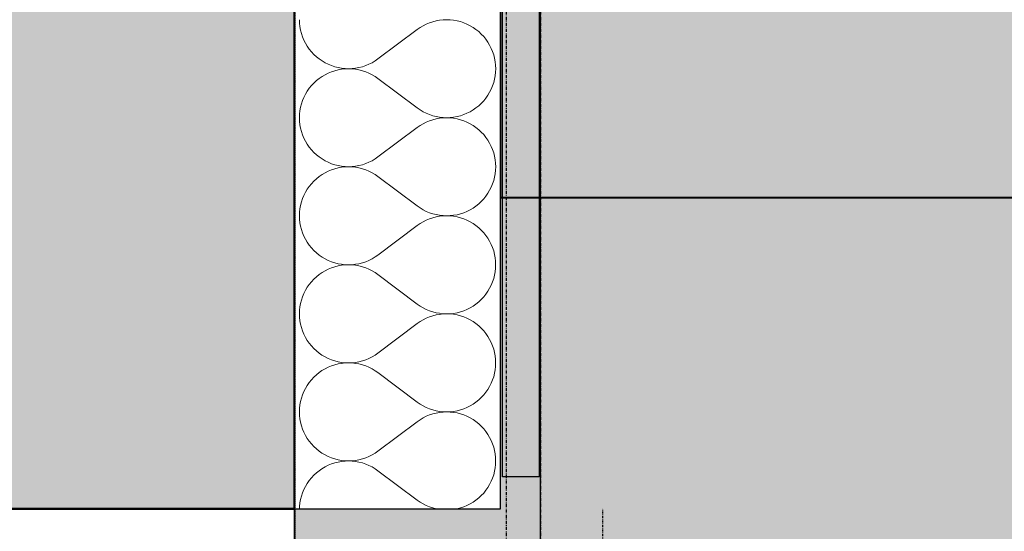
# Model space of a CAD drawing. Header units: millimetres. Extents: x -28761 to 4793, y -4271 to 20239.
# Tile 246 of 256: x -535 to 230, y 10955 to 11352. Entities that reach past the tile are written whole.
import ezdxf

# ---------------------------------------------------------------- set-up
doc = ezdxf.new("R2010")
doc.units = ezdxf.units.MM
doc.header["$MEASUREMENT"] = 0
for name, pattern in [('Wipeout_Contour', [1000, 0, -1000]), ('Čerchovaná M', [4.5, 2.5, -0.85, 0.3, -0.85]), ('Čerchovaná S', [3.5, 1.5, -0.85, 0.3, -0.85]), ('čárkovaná 3', [1.5, 1, -0.5])]:
    doc.linetypes.add(name, pattern=pattern)
for name, color, linetype in [('5._POHLED ZÁPADNÍ_1_Konstrukce - nenosné', 7, 'Continuous'), ('5._POHLED ZÁPADNÍ_1_Konstrukce - nosné', 7, 'Continuous'), ('5._POHLED ZÁPADNÍ_1_Nové_2D prvky - obecné', 7, 'Continuous'), ('5._POHLED ZÁPADNÍ_1_Nové_Konstrukce - nenosné', 7, 'Continuous'), ('5._POHLED ZÁPADNÍ_1_Nové_Konstrukce - nosné', 7, 'Continuous'), ('5._POHLED ZÁPADNÍ_1_Nové_Otvory – Dveře', 7, 'Continuous'), ('5._POHLED ZÁPADNÍ_1_Nové_Situace - terén', 7, 'Continuous'), ('5._POHLED ZÁPADNÍ_1_Nové_Výplně - Povrchové', 7, 'Continuous'), ('5._POHLED ZÁPADNÍ_1_Nové_Výplně – Řezové', 7, 'Continuous'), ('5._POHLED ZÁPADNÍ_1_Výplně – Řezové', 7, 'Continuous')]:
    doc.layers.add(name, color=color, linetype=linetype)

# ---------------------------------------------------------------- blocks, each defined once
blk = doc.blocks.new('*X17', base_point=(-30186.65, -6515.26))
at = {"layer": '5._POHLED ZÁPADNÍ_1_Nové_Výplně – Řezové', "color": 21, "linetype": 'Continuous', "lineweight": 20, "true_color": 0xffaaaa}
for p, q in [((-317.8, 11352.39), (-317.71, 11349.67)), ((-317.71, 11349.67), (-317.41, 11346.96)), ((-219.37, 11348.93), (-221.8, 11347.71)), ((-216.86, 11349.97), (-219.37, 11348.93)), ((-214.28, 11350.83), (-216.86, 11349.97)), ((-211.64, 11351.51), (-214.28, 11350.83)), ((-208.96, 11351.99), (-211.64, 11351.51)), ((-206.26, 11352.29), (-208.96, 11351.99)), ((-203.54, 11352.39), (-206.26, 11352.29)), ((-200.82, 11352.29), (-203.54, 11352.39)), ((-198.12, 11352), (-200.82, 11352.29)), ((-195.44, 11351.52), (-198.12, 11352)), ((-192.8, 11350.85), (-195.44, 11351.52)), ((-190.22, 11349.99), (-192.8, 11350.85)), ((-187.71, 11348.95), (-190.22, 11349.99)), ((-185.27, 11347.73), (-187.71, 11348.95)), ((-317.41, 11346.96), (-316.93, 11344.29)), ((-316.93, 11344.29), (-316.26, 11341.65)), ((-316.26, 11341.65), (-315.4, 11339.07)), ((-226.37, 11344.77), (-256.85, 11321.91)), ((-224.14, 11346.32), (-226.37, 11344.77)), ((-221.8, 11347.71), (-224.14, 11346.32)), ((-182.93, 11346.35), (-185.27, 11347.73)), ((-180.7, 11344.8), (-182.93, 11346.35)), ((-178.58, 11343.09), (-180.7, 11344.8)), ((-176.59, 11341.24), (-178.58, 11343.09)), ((-174.73, 11339.25), (-176.59, 11341.24)), ((-315.4, 11339.07), (-314.36, 11336.56)), ((-314.36, 11336.56), (-313.14, 11334.12)), ((-313.14, 11334.12), (-311.75, 11331.79)), ((-173.03, 11337.13), (-174.73, 11339.25)), ((-171.47, 11334.89), (-173.03, 11337.13)), ((-170.09, 11332.55), (-171.47, 11334.89)), ((-168.87, 11330.12), (-170.09, 11332.55)), ((-311.75, 11331.79), (-310.2, 11329.55)), ((-310.2, 11329.55), (-308.49, 11327.43)), ((-308.49, 11327.43), (-306.64, 11325.44)), ((-306.64, 11325.44), (-304.64, 11323.59)), ((-167.83, 11327.61), (-168.87, 11330.12)), ((-166.97, 11325.03), (-167.83, 11327.61)), ((-166.29, 11322.39), (-166.97, 11325.03)), ((-304.64, 11323.59), (-302.53, 11321.88)), ((-302.53, 11321.88), (-300.29, 11320.33)), ((-300.29, 11320.33), (-297.95, 11318.94)), ((-297.95, 11318.94), (-295.52, 11317.73)), ((-295.52, 11317.73), (-293, 11316.69)), ((-266.37, 11316.7), (-263.85, 11317.75)), ((-263.85, 11317.75), (-261.42, 11318.97)), ((-261.42, 11318.97), (-259.08, 11320.36)), ((-259.08, 11320.36), (-256.85, 11321.91)), ((-165.81, 11319.71), (-166.29, 11322.39)), ((-165.52, 11317.01), (-165.81, 11319.71)), ((-297.95, 11309.64), (-300.29, 11308.25)), ((-295.52, 11310.86), (-297.95, 11309.64)), ((-293, 11311.9), (-295.52, 11310.86)), ((-293, 11316.69), (-290.42, 11315.83)), ((-290.42, 11312.76), (-293, 11311.9)), ((-290.42, 11315.83), (-287.79, 11315.16)), ((-287.79, 11313.43), (-290.42, 11312.76)), ((-287.79, 11315.16), (-285.11, 11314.68)), ((-285.11, 11313.91), (-287.79, 11313.43)), ((-285.11, 11314.68), (-282.4, 11314.39)), ((-282.4, 11314.2), (-285.11, 11313.91)), ((-282.4, 11314.39), (-279.68, 11314.29)), ((-279.68, 11314.29), (-282.4, 11314.2)), ((-279.68, 11314.29), (-276.96, 11314.39)), ((-276.96, 11314.19), (-279.68, 11314.29)), ((-276.96, 11314.39), (-274.26, 11314.68)), ((-274.26, 11313.9), (-276.96, 11314.19)), ((-274.26, 11314.68), (-271.58, 11315.17)), ((-271.58, 11313.42), (-274.26, 11313.9)), ((-271.58, 11315.17), (-268.95, 11315.84)), ((-268.95, 11312.74), (-271.58, 11313.42)), ((-268.95, 11315.84), (-266.37, 11316.7)), ((-266.37, 11311.88), (-268.95, 11312.74)), ((-263.85, 11310.84), (-266.37, 11311.88)), ((-261.42, 11309.62), (-263.85, 11310.84)), ((-259.08, 11308.23), (-261.42, 11309.62)), ((-165.81, 11308.87), (-165.52, 11311.57)), ((-165.42, 11314.29), (-165.52, 11317.01)), ((-165.52, 11311.57), (-165.42, 11314.29)), ((-306.64, 11303.14), (-308.49, 11301.15)), ((-304.65, 11305), (-306.64, 11303.14)), ((-302.53, 11306.7), (-304.65, 11305)), ((-300.29, 11308.25), (-302.53, 11306.7)), ((-256.85, 11306.67), (-259.08, 11308.23)), ((-226.38, 11283.81), (-256.85, 11306.67)), ((-167.83, 11300.97), (-166.97, 11303.55)), ((-166.97, 11303.55), (-166.29, 11306.19)), ((-166.29, 11306.19), (-165.81, 11308.87)), ((-313.14, 11294.46), (-314.36, 11292.03)), ((-311.75, 11296.8), (-313.14, 11294.46)), ((-310.2, 11299.04), (-311.75, 11296.8)), ((-308.49, 11301.15), (-310.2, 11299.04)), ((-171.47, 11293.69), (-170.09, 11296.03)), ((-170.09, 11296.03), (-168.87, 11298.46)), ((-168.87, 11298.46), (-167.83, 11300.97)), ((-316.26, 11286.93), (-316.93, 11284.3)), ((-315.4, 11289.52), (-316.26, 11286.93)), ((-314.36, 11292.03), (-315.4, 11289.52)), ((-178.58, 11285.49), (-176.59, 11287.34)), ((-176.59, 11287.34), (-174.73, 11289.33)), ((-174.73, 11289.33), (-173.03, 11291.45)), ((-173.03, 11291.45), (-171.47, 11293.69)), ((-317.42, 11281.62), (-317.71, 11278.92)), ((-316.93, 11284.3), (-317.42, 11281.62)), ((-226.38, 11283.81), (-224.14, 11282.26)), ((-224.14, 11282.26), (-221.8, 11280.87)), ((-221.8, 11280.87), (-219.37, 11279.65)), ((-219.37, 11279.65), (-216.86, 11278.61)), ((-190.22, 11278.59), (-187.71, 11279.63)), ((-187.71, 11279.63), (-185.28, 11280.85)), ((-185.28, 11280.85), (-182.94, 11282.23)), ((-182.94, 11282.23), (-180.7, 11283.78)), ((-180.7, 11283.78), (-178.58, 11285.49)), ((-317.71, 11278.92), (-317.8, 11276.2)), ((-317.8, 11276.2), (-317.71, 11273.48)), ((-317.71, 11273.48), (-317.42, 11270.77)), ((-221.8, 11271.52), (-224.14, 11270.13)), ((-219.37, 11272.74), (-221.8, 11271.52)), ((-216.86, 11273.78), (-219.37, 11272.74)), ((-216.86, 11278.61), (-214.28, 11277.75)), ((-214.28, 11274.64), (-216.86, 11273.78)), ((-214.28, 11277.75), (-211.64, 11277.07)), ((-211.64, 11275.32), (-214.28, 11274.64)), ((-211.64, 11277.07), (-208.97, 11276.59)), ((-208.97, 11275.8), (-211.64, 11275.32)), ((-208.97, 11276.59), (-206.26, 11276.29)), ((-206.26, 11276.1), (-208.97, 11275.8)), ((-206.26, 11276.29), (-203.54, 11276.2)), ((-203.54, 11276.2), (-206.26, 11276.1)), ((-203.54, 11276.2), (-200.82, 11276.29)), ((-200.82, 11276.1), (-203.54, 11276.2)), ((-200.82, 11276.29), (-198.12, 11276.58)), ((-198.12, 11275.81), (-200.82, 11276.1)), ((-198.12, 11276.58), (-195.44, 11277.06)), ((-195.44, 11275.33), (-198.12, 11275.81)), ((-195.44, 11277.06), (-192.8, 11277.73)), ((-192.8, 11274.66), (-195.44, 11275.33)), ((-192.8, 11277.73), (-190.22, 11278.59)), ((-190.22, 11273.8), (-192.8, 11274.66)), ((-187.71, 11272.76), (-190.22, 11273.8)), ((-185.28, 11271.54), (-187.71, 11272.76)), ((-182.94, 11270.16), (-185.28, 11271.54)), ((-317.42, 11270.77), (-316.93, 11268.1)), ((-316.93, 11268.1), (-316.26, 11265.46)), ((-316.26, 11265.46), (-315.4, 11262.88)), ((-226.38, 11268.58), (-256.85, 11245.72)), ((-224.14, 11270.13), (-226.38, 11268.58)), ((-180.7, 11268.61), (-182.94, 11270.16)), ((-178.58, 11266.9), (-180.7, 11268.61)), ((-176.59, 11265.05), (-178.58, 11266.9)), ((-174.74, 11263.05), (-176.59, 11265.05)), ((-315.4, 11262.88), (-314.36, 11260.37)), ((-314.36, 11260.37), (-313.14, 11257.93)), ((-313.14, 11257.93), (-311.75, 11255.59)), ((-173.03, 11260.94), (-174.74, 11263.05)), ((-171.48, 11258.7), (-173.03, 11260.94)), ((-170.09, 11256.36), (-171.48, 11258.7)), ((-168.87, 11253.93), (-170.09, 11256.36)), ((-311.75, 11255.59), (-310.2, 11253.36)), ((-310.2, 11253.36), (-308.49, 11251.24)), ((-308.49, 11251.24), (-306.64, 11249.25)), ((-306.64, 11249.25), (-304.65, 11247.4)), ((-167.83, 11251.42), (-168.87, 11253.93)), ((-166.97, 11248.84), (-167.83, 11251.42)), ((-166.3, 11246.2), (-166.97, 11248.84)), ((-304.65, 11247.4), (-302.53, 11245.69)), ((-302.53, 11245.69), (-300.29, 11244.14)), ((-300.29, 11244.14), (-297.95, 11242.75)), ((-297.95, 11242.75), (-295.52, 11241.54)), ((-295.52, 11241.54), (-293, 11240.5)), ((-266.37, 11240.51), (-263.86, 11241.56)), ((-263.86, 11241.56), (-261.42, 11242.78)), ((-261.42, 11242.78), (-259.09, 11244.17)), ((-259.09, 11244.17), (-256.85, 11245.72)), ((-165.81, 11243.52), (-166.3, 11246.2)), ((-165.52, 11240.82), (-165.81, 11243.52)), ((-165.42, 11238.1), (-165.52, 11240.82)), ((-297.95, 11233.45), (-300.29, 11232.06)), ((-295.52, 11234.67), (-297.95, 11233.45)), ((-293.01, 11235.71), (-295.52, 11234.67)), ((-290.42, 11236.56), (-293.01, 11235.71)), ((-293, 11240.5), (-290.42, 11239.64)), ((-290.42, 11239.64), (-287.79, 11238.97)), ((-287.79, 11237.24), (-290.42, 11236.56)), ((-287.79, 11238.97), (-285.11, 11238.49)), ((-285.11, 11237.72), (-287.79, 11237.24)), ((-285.11, 11238.49), (-282.4, 11238.2)), ((-282.4, 11238.01), (-285.11, 11237.72)), ((-282.4, 11238.2), (-279.69, 11238.1)), ((-279.69, 11238.1), (-282.4, 11238.01)), ((-279.69, 11238.1), (-276.97, 11238.2)), ((-276.97, 11238), (-279.69, 11238.1)), ((-276.97, 11238.2), (-274.26, 11238.49)), ((-274.26, 11237.71), (-276.97, 11238)), ((-274.26, 11238.49), (-271.58, 11238.98)), ((-271.58, 11237.23), (-274.26, 11237.71)), ((-271.58, 11238.98), (-268.95, 11239.65)), ((-268.95, 11236.55), (-271.58, 11237.23)), ((-268.95, 11239.65), (-266.37, 11240.51)), ((-266.37, 11235.69), (-268.95, 11236.55)), ((-263.86, 11234.65), (-266.37, 11235.69)), ((-261.42, 11233.43), (-263.86, 11234.65)), ((-259.09, 11232.04), (-261.42, 11233.43)), ((-165.81, 11232.68), (-165.52, 11235.38)), ((-165.52, 11235.38), (-165.42, 11238.1)), ((-306.64, 11226.95), (-308.49, 11224.96)), ((-304.65, 11228.81), (-306.64, 11226.95)), ((-302.53, 11230.51), (-304.65, 11228.81)), ((-300.29, 11232.06), (-302.53, 11230.51)), ((-256.85, 11230.48), (-259.09, 11232.04)), ((-226.38, 11207.62), (-256.85, 11230.48)), ((-167.83, 11224.78), (-166.97, 11227.36)), ((-166.97, 11227.36), (-166.3, 11230)), ((-166.3, 11230), (-165.81, 11232.68)), ((-313.14, 11218.27), (-314.36, 11215.84)), ((-311.75, 11220.61), (-313.14, 11218.27)), ((-310.2, 11222.85), (-311.75, 11220.61)), ((-308.49, 11224.96), (-310.2, 11222.85)), ((-171.48, 11217.5), (-170.09, 11219.84)), ((-170.09, 11219.84), (-168.87, 11222.27)), ((-168.87, 11222.27), (-167.83, 11224.78)), ((-316.26, 11210.74), (-316.93, 11208.11)), ((-315.4, 11213.33), (-316.26, 11210.74)), ((-314.36, 11215.84), (-315.4, 11213.33)), ((-178.58, 11209.3), (-176.59, 11211.15)), ((-176.59, 11211.15), (-174.74, 11213.14)), ((-174.74, 11213.14), (-173.03, 11215.26)), ((-173.03, 11215.26), (-171.48, 11217.5)), ((-317.71, 11202.73), (-317.81, 11200.01)), ((-317.42, 11205.43), (-317.71, 11202.73)), ((-316.93, 11208.11), (-317.42, 11205.43)), ((-226.38, 11207.62), (-224.14, 11206.07)), ((-224.14, 11206.07), (-221.81, 11204.68)), ((-221.81, 11204.68), (-219.37, 11203.46)), ((-219.37, 11203.46), (-216.86, 11202.42)), ((-190.22, 11202.4), (-187.71, 11203.44)), ((-187.71, 11203.44), (-185.28, 11204.66)), ((-185.28, 11204.66), (-182.94, 11206.04)), ((-182.94, 11206.04), (-180.7, 11207.59)), ((-180.7, 11207.59), (-178.58, 11209.3)), ((-317.81, 11200.01), (-317.71, 11197.29)), ((-317.71, 11197.29), (-317.42, 11194.58)), ((-221.81, 11195.33), (-224.14, 11193.94)), ((-219.37, 11196.55), (-221.81, 11195.33)), ((-216.86, 11197.59), (-219.37, 11196.55)), ((-216.86, 11202.42), (-214.28, 11201.56)), ((-214.28, 11198.45), (-216.86, 11197.59)), ((-214.28, 11201.56), (-211.65, 11200.88)), ((-211.65, 11199.13), (-214.28, 11198.45)), ((-208.97, 11199.61), (-211.65, 11199.13)), ((-211.65, 11200.88), (-208.97, 11200.4)), ((-208.97, 11200.4), (-206.26, 11200.1)), ((-206.26, 11199.91), (-208.97, 11199.61)), ((-206.26, 11200.1), (-203.54, 11200)), ((-203.54, 11200), (-206.26, 11199.91)), ((-203.54, 11200), (-200.83, 11200.1)), ((-200.83, 11199.91), (-203.54, 11200)), ((-200.83, 11200.1), (-198.12, 11200.39)), ((-198.12, 11199.62), (-200.83, 11199.91)), ((-198.12, 11200.39), (-195.44, 11200.87)), ((-195.44, 11199.14), (-198.12, 11199.62)), ((-195.44, 11200.87), (-192.81, 11201.54)), ((-192.81, 11198.47), (-195.44, 11199.14)), ((-192.81, 11201.54), (-190.22, 11202.4)), ((-190.22, 11197.61), (-192.81, 11198.47)), ((-187.71, 11196.57), (-190.22, 11197.61)), ((-185.28, 11195.35), (-187.71, 11196.57)), ((-182.94, 11193.97), (-185.28, 11195.35)), ((-317.42, 11194.58), (-316.93, 11191.91)), ((-316.93, 11191.91), (-316.26, 11189.27)), ((-316.26, 11189.27), (-315.4, 11186.69)), ((-226.38, 11192.39), (-256.85, 11169.53)), ((-224.14, 11193.94), (-226.38, 11192.39)), ((-180.7, 11192.41), (-182.94, 11193.97)), ((-178.58, 11190.71), (-180.7, 11192.41)), ((-176.59, 11188.86), (-178.58, 11190.71)), ((-174.74, 11186.86), (-176.59, 11188.86)), ((-315.4, 11186.69), (-314.36, 11184.18)), ((-314.36, 11184.18), (-313.14, 11181.74)), ((-313.14, 11181.74), (-311.75, 11179.4)), ((-173.03, 11184.75), (-174.74, 11186.86)), ((-171.48, 11182.51), (-173.03, 11184.75)), ((-170.09, 11180.17), (-171.48, 11182.51)), ((-168.87, 11177.74), (-170.09, 11180.17)), ((-311.75, 11179.4), (-310.2, 11177.17)), ((-310.2, 11177.17), (-308.49, 11175.05)), ((-308.49, 11175.05), (-306.64, 11173.06)), ((-306.64, 11173.06), (-304.65, 11171.21)), ((-167.83, 11175.23), (-168.87, 11177.74)), ((-166.97, 11172.65), (-167.83, 11175.23)), ((-166.3, 11170.01), (-166.97, 11172.65)), ((-304.65, 11171.21), (-302.53, 11169.5)), ((-302.53, 11169.5), (-300.29, 11167.95)), ((-300.29, 11167.95), (-297.95, 11166.56)), ((-297.95, 11166.56), (-295.52, 11165.35)), ((-295.52, 11165.35), (-293.01, 11164.31)), ((-293.01, 11164.31), (-290.43, 11163.45)), ((-268.95, 11163.46), (-266.37, 11164.32)), ((-266.37, 11164.32), (-263.86, 11165.37)), ((-263.86, 11165.37), (-261.43, 11166.59)), ((-261.43, 11166.59), (-259.09, 11167.98)), ((-259.09, 11167.98), (-256.85, 11169.53)), ((-165.81, 11167.33), (-166.3, 11170.01)), ((-165.52, 11164.63), (-165.81, 11167.33)), ((-165.43, 11161.91), (-165.52, 11164.63)), ((-297.95, 11157.26), (-300.29, 11155.87)), ((-295.52, 11158.48), (-297.95, 11157.26)), ((-293.01, 11159.52), (-295.52, 11158.48)), ((-290.43, 11160.37), (-293.01, 11159.52)), ((-290.43, 11163.45), (-287.79, 11162.78)), ((-287.79, 11161.05), (-290.43, 11160.37)), ((-287.79, 11162.78), (-285.11, 11162.3)), ((-285.11, 11161.53), (-287.79, 11161.05)), ((-285.11, 11162.3), (-282.41, 11162.01)), ((-282.41, 11161.82), (-285.11, 11161.53)), ((-282.41, 11162.01), (-279.69, 11161.91)), ((-279.69, 11161.91), (-282.41, 11161.82)), ((-279.69, 11161.91), (-276.97, 11162.01)), ((-276.97, 11161.81), (-279.69, 11161.91)), ((-276.97, 11162.01), (-274.26, 11162.3)), ((-274.26, 11161.52), (-276.97, 11161.81)), ((-274.26, 11162.3), (-271.59, 11162.79)), ((-271.59, 11161.03), (-274.26, 11161.52)), ((-271.59, 11162.79), (-268.95, 11163.46)), ((-268.95, 11160.36), (-271.59, 11161.03)), ((-266.37, 11159.5), (-268.95, 11160.36)), ((-263.86, 11158.46), (-266.37, 11159.5)), ((-261.43, 11157.24), (-263.86, 11158.46)), ((-259.09, 11155.85), (-261.43, 11157.24)), ((-165.81, 11156.49), (-165.52, 11159.19)), ((-165.52, 11159.19), (-165.43, 11161.91)), ((-306.64, 11150.76), (-308.5, 11148.77)), ((-304.65, 11152.62), (-306.64, 11150.76)), ((-302.53, 11154.32), (-304.65, 11152.62)), ((-300.29, 11155.87), (-302.53, 11154.32)), ((-256.85, 11154.29), (-259.09, 11155.85)), ((-226.38, 11131.43), (-256.85, 11154.29)), ((-167.83, 11148.59), (-166.97, 11151.17)), ((-166.97, 11151.17), (-166.3, 11153.81)), ((-166.3, 11153.81), (-165.81, 11156.49)), ((-313.14, 11142.08), (-314.36, 11139.65)), ((-311.75, 11144.42), (-313.14, 11142.08)), ((-310.2, 11146.65), (-311.75, 11144.42)), ((-308.5, 11148.77), (-310.2, 11146.65)), ((-171.48, 11141.31), (-170.09, 11143.64)), ((-170.09, 11143.64), (-168.87, 11146.08)), ((-168.87, 11146.08), (-167.83, 11148.59)), ((-316.26, 11134.55), (-316.94, 11131.92)), ((-315.4, 11137.14), (-316.26, 11134.55)), ((-314.36, 11139.65), (-315.4, 11137.14)), ((-178.58, 11133.11), (-176.59, 11134.96)), ((-176.59, 11134.96), (-174.74, 11136.95)), ((-174.74, 11136.95), (-173.03, 11139.07)), ((-173.03, 11139.07), (-171.48, 11141.31)), ((-317.71, 11126.54), (-317.81, 11123.82)), ((-317.42, 11129.24), (-317.71, 11126.54)), ((-316.94, 11131.92), (-317.42, 11129.24)), ((-226.38, 11131.43), (-224.15, 11129.88)), ((-224.15, 11129.88), (-221.81, 11128.49)), ((-221.81, 11128.49), (-219.38, 11127.27)), ((-219.38, 11127.27), (-216.86, 11126.23)), ((-216.86, 11126.23), (-214.28, 11125.37)), ((-192.81, 11125.35), (-190.23, 11126.21)), ((-190.23, 11126.21), (-187.71, 11127.25)), ((-187.71, 11127.25), (-185.28, 11128.47)), ((-185.28, 11128.47), (-182.94, 11129.85)), ((-182.94, 11129.85), (-180.7, 11131.4)), ((-180.7, 11131.4), (-178.58, 11133.11)), ((-317.81, 11123.82), (-317.71, 11121.1)), ((-317.71, 11121.1), (-317.42, 11118.39)), ((-317.42, 11118.39), (-316.94, 11115.72)), ((-221.81, 11119.14), (-224.15, 11117.75)), ((-219.38, 11120.36), (-221.81, 11119.14)), ((-216.86, 11121.4), (-219.38, 11120.36)), ((-214.28, 11122.26), (-216.86, 11121.4)), ((-214.28, 11125.37), (-211.65, 11124.69)), ((-211.65, 11122.94), (-214.28, 11122.26)), ((-211.65, 11124.69), (-208.97, 11124.21)), ((-208.97, 11123.42), (-211.65, 11122.94)), ((-208.97, 11124.21), (-206.27, 11123.91)), ((-206.27, 11123.72), (-208.97, 11123.42)), ((-206.27, 11123.91), (-203.55, 11123.81)), ((-203.55, 11123.81), (-206.27, 11123.72)), ((-203.55, 11123.81), (-200.83, 11123.91)), ((-200.83, 11123.72), (-203.55, 11123.81)), ((-200.83, 11123.91), (-198.12, 11124.2)), ((-198.12, 11123.43), (-200.83, 11123.72)), ((-198.12, 11124.2), (-195.44, 11124.68)), ((-195.44, 11122.95), (-198.12, 11123.43)), ((-195.44, 11124.68), (-192.81, 11125.35)), ((-192.81, 11122.28), (-195.44, 11122.95)), ((-190.23, 11121.42), (-192.81, 11122.28)), ((-187.71, 11120.38), (-190.23, 11121.42)), ((-185.28, 11119.16), (-187.71, 11120.38)), ((-182.94, 11117.77), (-185.28, 11119.16)), ((-316.94, 11115.72), (-316.26, 11113.08)), ((-316.26, 11113.08), (-315.4, 11110.5)), ((-226.38, 11116.2), (-256.86, 11093.34)), ((-224.15, 11117.75), (-226.38, 11116.2)), ((-180.7, 11116.22), (-182.94, 11117.77)), ((-178.59, 11114.52), (-180.7, 11116.22)), ((-176.59, 11112.66), (-178.59, 11114.52)), ((-174.74, 11110.67), (-176.59, 11112.66)), ((-315.4, 11110.5), (-314.36, 11107.99)), ((-314.36, 11107.99), (-313.14, 11105.55)), ((-313.14, 11105.55), (-311.76, 11103.21)), ((-311.76, 11103.21), (-310.2, 11100.98)), ((-173.03, 11108.56), (-174.74, 11110.67)), ((-171.48, 11106.32), (-173.03, 11108.56)), ((-170.09, 11103.98), (-171.48, 11106.32)), ((-168.87, 11101.55), (-170.09, 11103.98)), ((-310.2, 11100.98), (-308.5, 11098.86)), ((-308.5, 11098.86), (-306.64, 11096.87)), ((-306.64, 11096.87), (-304.65, 11095.02)), ((-167.83, 11099.04), (-168.87, 11101.55)), ((-166.97, 11096.46), (-167.83, 11099.04)), ((-166.3, 11093.82), (-166.97, 11096.46)), ((-304.65, 11095.02), (-302.53, 11093.31)), ((-302.53, 11093.31), (-300.3, 11091.76)), ((-300.3, 11091.76), (-297.96, 11090.37)), ((-297.96, 11090.37), (-295.52, 11089.16)), ((-295.52, 11089.16), (-293.01, 11088.12)), ((-293.01, 11088.12), (-290.43, 11087.26)), ((-268.95, 11087.27), (-266.37, 11088.13)), ((-266.37, 11088.13), (-263.86, 11089.18)), ((-263.86, 11089.18), (-261.43, 11090.4)), ((-261.43, 11090.4), (-259.09, 11091.79)), ((-259.09, 11091.79), (-256.86, 11093.34)), ((-165.82, 11091.14), (-166.3, 11093.82)), ((-165.52, 11088.44), (-165.82, 11091.14)), ((-165.43, 11085.72), (-165.52, 11088.44)), ((-297.96, 11081.07), (-300.3, 11079.68)), ((-295.52, 11082.29), (-297.96, 11081.07)), ((-293.01, 11083.33), (-295.52, 11082.29)), ((-290.43, 11084.18), (-293.01, 11083.33)), ((-290.43, 11087.26), (-287.79, 11086.59)), ((-287.79, 11084.86), (-290.43, 11084.18)), ((-287.79, 11086.59), (-285.11, 11086.11)), ((-285.11, 11085.34), (-287.79, 11084.86)), ((-285.11, 11086.11), (-282.41, 11085.82)), ((-282.41, 11085.63), (-285.11, 11085.34)), ((-282.41, 11085.82), (-279.69, 11085.72)), ((-279.69, 11085.72), (-282.41, 11085.63)), ((-279.69, 11085.72), (-276.97, 11085.82)), ((-276.97, 11085.62), (-279.69, 11085.72)), ((-276.97, 11085.82), (-274.27, 11086.11)), ((-274.27, 11085.33), (-276.97, 11085.62)), ((-274.27, 11086.11), (-271.59, 11086.6)), ((-271.59, 11084.84), (-274.27, 11085.33)), ((-271.59, 11086.6), (-268.95, 11087.27)), ((-268.95, 11084.17), (-271.59, 11084.84)), ((-266.37, 11083.31), (-268.95, 11084.17)), ((-263.86, 11082.27), (-266.37, 11083.31)), ((-261.43, 11081.05), (-263.86, 11082.27)), ((-259.09, 11079.65), (-261.43, 11081.05)), ((-166.3, 11077.62), (-165.82, 11080.29)), ((-165.82, 11080.29), (-165.52, 11083)), ((-165.52, 11083), (-165.43, 11085.72)), ((-308.5, 11072.58), (-310.2, 11070.46)), ((-306.64, 11074.57), (-308.5, 11072.58)), ((-304.65, 11076.43), (-306.64, 11074.57)), ((-302.53, 11078.13), (-304.65, 11076.43)), ((-300.3, 11079.68), (-302.53, 11078.13)), ((-256.86, 11078.1), (-259.09, 11079.65)), ((-226.38, 11055.24), (-256.86, 11078.1)), ((-167.83, 11072.4), (-166.97, 11074.98)), ((-166.97, 11074.98), (-166.3, 11077.62)), ((-313.15, 11065.89), (-314.36, 11063.46)), ((-311.76, 11068.23), (-313.15, 11065.89)), ((-310.2, 11070.46), (-311.76, 11068.23)), ((-173.03, 11062.88), (-171.48, 11065.12)), ((-171.48, 11065.12), (-170.09, 11067.45)), ((-170.09, 11067.45), (-168.87, 11069.89)), ((-168.87, 11069.89), (-167.83, 11072.4)), ((-316.26, 11058.36), (-316.94, 11055.73)), ((-315.41, 11060.94), (-316.26, 11058.36)), ((-314.36, 11063.46), (-315.41, 11060.94)), ((-178.59, 11056.92), (-176.59, 11058.77)), ((-176.59, 11058.77), (-174.74, 11060.76)), ((-174.74, 11060.76), (-173.03, 11062.88)), ((-317.71, 11050.35), (-317.81, 11047.63)), ((-317.42, 11053.05), (-317.71, 11050.35)), ((-316.94, 11055.73), (-317.42, 11053.05)), ((-226.38, 11055.24), (-224.15, 11053.69)), ((-224.15, 11053.69), (-221.81, 11052.3)), ((-221.81, 11052.3), (-219.38, 11051.08)), ((-219.38, 11051.08), (-216.86, 11050.04)), ((-216.86, 11050.04), (-214.28, 11049.18)), ((-192.81, 11049.16), (-190.23, 11050.02)), ((-190.23, 11050.02), (-187.71, 11051.06)), ((-187.71, 11051.06), (-185.28, 11052.28)), ((-185.28, 11052.28), (-182.94, 11053.66)), ((-182.94, 11053.66), (-180.71, 11055.21)), ((-180.71, 11055.21), (-178.59, 11056.92)), ((-317.81, 11047.63), (-317.71, 11044.91)), ((-317.71, 11044.91), (-317.42, 11042.2)), ((-317.42, 11042.2), (-316.94, 11039.53)), ((-221.81, 11042.95), (-224.15, 11041.56)), ((-219.38, 11044.17), (-221.81, 11042.95)), ((-216.86, 11045.21), (-219.38, 11044.17)), ((-214.28, 11046.07), (-216.86, 11045.21)), ((-214.28, 11049.18), (-211.65, 11048.5)), ((-211.65, 11046.75), (-214.28, 11046.07)), ((-211.65, 11048.5), (-208.97, 11048.02)), ((-208.97, 11047.23), (-211.65, 11046.75)), ((-208.97, 11048.02), (-206.27, 11047.72)), ((-206.27, 11047.53), (-208.97, 11047.23)), ((-206.27, 11047.72), (-203.55, 11047.62)), ((-203.55, 11047.62), (-206.27, 11047.53)), ((-203.55, 11047.62), (-200.83, 11047.72)), ((-200.83, 11047.53), (-203.55, 11047.62)), ((-200.83, 11047.72), (-198.12, 11048.01)), ((-198.12, 11047.24), (-200.83, 11047.53)), ((-198.12, 11048.01), (-195.45, 11048.49)), ((-195.45, 11046.76), (-198.12, 11047.24)), ((-195.45, 11048.49), (-192.81, 11049.16)), ((-192.81, 11046.09), (-195.45, 11046.76)), ((-190.23, 11045.23), (-192.81, 11046.09)), ((-187.71, 11044.19), (-190.23, 11045.23)), ((-185.28, 11042.97), (-187.71, 11044.19)), ((-182.94, 11041.58), (-185.28, 11042.97)), ((-316.94, 11039.53), (-316.27, 11036.89)), ((-316.27, 11036.89), (-315.41, 11034.31)), ((-315.41, 11034.31), (-314.36, 11031.8)), ((-226.38, 11040.01), (-256.86, 11017.15)), ((-224.15, 11041.56), (-226.38, 11040.01)), ((-180.71, 11040.03), (-182.94, 11041.58)), ((-178.59, 11038.33), (-180.71, 11040.03)), ((-176.6, 11036.47), (-178.59, 11038.33)), ((-174.74, 11034.48), (-176.6, 11036.47)), ((-173.03, 11032.37), (-174.74, 11034.48)), ((-314.36, 11031.8), (-313.15, 11029.36)), ((-313.15, 11029.36), (-311.76, 11027.02)), ((-311.76, 11027.02), (-310.21, 11024.79)), ((-171.48, 11030.13), (-173.03, 11032.37)), ((-170.09, 11027.79), (-171.48, 11030.13)), ((-168.87, 11025.36), (-170.09, 11027.79)), ((-310.21, 11024.79), (-308.5, 11022.67)), ((-308.5, 11022.67), (-306.64, 11020.68)), ((-306.64, 11020.68), (-304.65, 11018.83)), ((-167.83, 11022.85), (-168.87, 11025.36)), ((-166.97, 11020.26), (-167.83, 11022.85)), ((-166.3, 11017.63), (-166.97, 11020.26)), ((-304.65, 11018.83), (-302.53, 11017.12)), ((-302.53, 11017.12), (-300.3, 11015.57)), ((-300.3, 11015.57), (-297.96, 11014.18)), ((-297.96, 11014.18), (-295.52, 11012.97)), ((-295.52, 11012.97), (-293.01, 11011.93)), ((-293.01, 11011.93), (-290.43, 11011.07)), ((-268.95, 11011.08), (-266.37, 11011.94)), ((-266.37, 11011.94), (-263.86, 11012.99)), ((-263.86, 11012.99), (-261.43, 11014.21)), ((-261.43, 11014.21), (-259.09, 11015.6)), ((-259.09, 11015.6), (-256.86, 11017.15)), ((-165.82, 11014.95), (-166.3, 11017.63)), ((-165.53, 11012.25), (-165.82, 11014.95)), ((-165.43, 11009.53), (-165.53, 11012.25)), ((-297.96, 11004.88), (-300.3, 11003.49)), ((-295.52, 11006.1), (-297.96, 11004.88)), ((-293.01, 11007.14), (-295.52, 11006.1)), ((-290.43, 11007.99), (-293.01, 11007.14)), ((-290.43, 11011.07), (-287.79, 11010.4)), ((-287.79, 11008.66), (-290.43, 11007.99)), ((-287.79, 11010.4), (-285.11, 11009.92)), ((-285.11, 11009.15), (-287.79, 11008.66)), ((-285.11, 11009.92), (-282.41, 11009.63)), ((-282.41, 11009.44), (-285.11, 11009.15)), ((-282.41, 11009.63), (-279.69, 11009.53)), ((-279.69, 11009.53), (-282.41, 11009.44)), ((-279.69, 11009.53), (-276.97, 11009.63)), ((-276.97, 11009.43), (-279.69, 11009.53)), ((-276.97, 11009.63), (-274.27, 11009.92)), ((-274.27, 11009.14), (-276.97, 11009.43)), ((-274.27, 11009.92), (-271.59, 11010.41)), ((-271.59, 11008.65), (-274.27, 11009.14)), ((-271.59, 11010.41), (-268.95, 11011.08)), ((-268.95, 11007.98), (-271.59, 11008.65)), ((-266.37, 11007.12), (-268.95, 11007.98)), ((-263.86, 11006.07), (-266.37, 11007.12)), ((-261.43, 11004.85), (-263.86, 11006.07)), ((-259.09, 11003.46), (-261.43, 11004.85)), ((-166.3, 11001.43), (-165.82, 11004.1)), ((-165.82, 11004.1), (-165.53, 11006.81)), ((-165.53, 11006.81), (-165.43, 11009.53)), ((-308.5, 10996.39), (-310.21, 10994.27)), ((-306.64, 10998.38), (-308.5, 10996.39)), ((-304.65, 11000.24), (-306.64, 10998.38)), ((-302.53, 11001.94), (-304.65, 11000.24)), ((-300.3, 11003.49), (-302.53, 11001.94)), ((-256.86, 11001.91), (-259.09, 11003.46)), ((-226.38, 10979.05), (-256.86, 11001.91)), ((-168.88, 10993.7), (-167.83, 10996.21)), ((-167.83, 10996.21), (-166.97, 10998.79)), ((-166.97, 10998.79), (-166.3, 11001.43)), ((-313.15, 10989.7), (-314.37, 10987.27)), ((-311.76, 10992.04), (-313.15, 10989.7)), ((-310.21, 10994.27), (-311.76, 10992.04)), ((-173.03, 10986.69), (-171.48, 10988.92)), ((-171.48, 10988.92), (-170.09, 10991.26)), ((-170.09, 10991.26), (-168.88, 10993.7)), ((-316.27, 10982.17), (-316.94, 10979.54)), ((-315.41, 10984.75), (-316.27, 10982.17)), ((-314.37, 10987.27), (-315.41, 10984.75)), ((-178.59, 10980.73), (-176.6, 10982.58)), ((-176.6, 10982.58), (-174.74, 10984.57)), ((-174.74, 10984.57), (-173.03, 10986.69)), ((-317.71, 10974.15), (-317.78, 10972.27)), ((-317.42, 10976.86), (-317.71, 10974.15)), ((-316.94, 10979.54), (-317.42, 10976.86)), ((-226.38, 10979.05), (-224.15, 10977.5)), ((-224.15, 10977.5), (-221.81, 10976.11)), ((-221.81, 10976.11), (-219.38, 10974.89)), ((-219.38, 10974.89), (-216.87, 10973.85)), ((-216.87, 10973.85), (-214.29, 10972.98)), ((-192.81, 10972.97), (-190.23, 10973.83)), ((-190.23, 10973.83), (-187.72, 10974.87)), ((-187.72, 10974.87), (-185.28, 10976.08)), ((-185.28, 10976.08), (-182.94, 10977.47)), ((-182.94, 10977.47), (-180.71, 10979.02)), ((-180.71, 10979.02), (-178.59, 10980.73)), ((-214.29, 10972.98), (-211.65, 10972.31)), ((-211.65, 10972.31), (-211.4, 10972.27)), ((-195.64, 10972.27), (-195.45, 10972.3)), ((-195.45, 10972.3), (-192.81, 10972.97))]:
    blk.add_line(p, q, dxfattribs=at)

msp = doc.modelspace()

# ---------------------------------------------------------------- hatches: boundary and pattern name
at = {"layer": '5._POHLED ZÁPADNÍ_1_Nové_Výplně - Povrchové', "linetype": 'Continuous', "lineweight": 0, "true_color": 0xfed4d4}
for points in [[(-321.69, 8564.05), (948.31, 8564.05), (948.31, 13540.8), (-321.69, 13540.8)], [(-321.88, 8839.09), (948.31, 8839.09), (948.31, 12306.81), (-321.88, 12306.81)], [(-321.69, 9114.09), (948.31, 9114.09), (948.31, 11213.57), (-321.69, 11213.57)]]:
    msp.add_hatch(color=254, dxfattribs=at).paths.add_polyline_path(points)
at = {"layer": '5._POHLED ZÁPADNÍ_1_Výplně – Řezové', "linetype": 'Continuous', "lineweight": 13}
msp.add_hatch(color=254, dxfattribs=at).paths.add_polyline_path([(-821.69, 12460.11), (-821.69, 10972.27), (-701.69, 10972.27), (-321.69, 10972.27), (-321.69, 12460.11)])

# ---------------------------------------------------------------- linework, layer by layer
at = {"layer": '5._POHLED ZÁPADNÍ_1_Konstrukce - nosné', "color": 7, "linetype": 'Continuous', "lineweight": 50}
msp.add_line((-701.69, 10972.27), (-321.69, 10972.27), dxfattribs=at)
at = {"layer": '5._POHLED ZÁPADNÍ_1_Konstrukce - nosné', "color": 7, "linetype": 'Continuous', "lineweight": 50, "flags": 128}
msp.add_lwpolyline([(-321.69, 10972.27), (-321.69, 12460.11)], dxfattribs=at)
at = {"layer": '5._POHLED ZÁPADNÍ_1_Nové_2D prvky - obecné', "color": 1, "linetype": 'Čerchovaná S', "lineweight": 25}
msp.add_line((-82.17, 9432.27), (-82.17, 10972.27), dxfattribs=at)
at = {"layer": '5._POHLED ZÁPADNÍ_1_Nové_Konstrukce - nenosné', "color": 1, "linetype": 'Continuous', "lineweight": 25}
for p, q in [((-159.84, 14214.63), (-161.69, 11214.63)), ((-161.69, 11214.63), (938.31, 11213.95))]:
    msp.add_line(p, q, dxfattribs=at)
at = {"layer": '5._POHLED ZÁPADNÍ_1_Nové_Konstrukce - nenosné', "color": 1, "linetype": 'Continuous', "lineweight": 25, "flags": 128}
for points in [[(-321.69, 8564.05), (948.31, 8564.05), (948.31, 13540.8), (-321.69, 13540.8)], [(-321.88, 8839.09), (948.31, 8839.09), (948.31, 12306.81), (-321.88, 12306.81)], [(-321.69, 9114.09), (948.31, 9114.09), (948.31, 11213.57), (-321.69, 11213.57)]]:
    msp.add_lwpolyline(points, close=True, dxfattribs=at)
at = {"layer": '5._POHLED ZÁPADNÍ_1_Nové_Konstrukce - nosné', "color": 1, "linetype": 'Čerchovaná M', "lineweight": 25}
for p, q in [((-130.77, 18117.85), (-130.77, 194.27)), ((-130.68, 18117.85), (-130.68, 194.27))]:
    msp.add_line(p, q, dxfattribs=at)
at = {"layer": '5._POHLED ZÁPADNÍ_1_Nové_Konstrukce - nosné', "color": 1, "linetype": 'Čerchovaná M', "lineweight": 25, "flags": 128}
for points in [[(-157.33, 18117.85), (-157.33, 194.27)], [(-130.59, 194.27), (-130.59, 18117.85)]]:
    msp.add_lwpolyline(points, dxfattribs=at)
at = {"layer": '5._POHLED ZÁPADNÍ_1_Nové_Otvory – Dveře', "color": 1, "linetype": 'Continuous', "lineweight": 25}
msp.add_line((-701.69, 10972.27), (-321.69, 10972.27), dxfattribs=at)
at = {"layer": '5._POHLED ZÁPADNÍ_1_Nové_Situace - terén', "color": 1, "linetype": 'Continuous', "lineweight": 25}
msp.add_line((-131.53, 13952.35), (-131.53, 10997.25), dxfattribs=at)

# ---------------------------------------------------------------- next in the draw order: wipeouts: each hides what was drawn before it
at = {"color": 254, "linetype": 'Wipeout_Contour', "lineweight": 0, "ltscale": 59578.283116}
msp.add_wipeout([(-321.62, 10972.27), (-161.62, 10972.26), (-161.58, 12539.44), (-311.58, 12539.44), (-321.58, 12539.44)], dxfattribs=at).dxf.layer = '5._POHLED ZÁPADNÍ_1_Nové_Výplně – Řezové'

# ---------------------------------------------------------------- next in the draw order: linework, layer by layer
at = {"layer": '5._POHLED ZÁPADNÍ_1_Konstrukce - nenosné', "color": 7, "linetype": 'čárkovaná 3', "lineweight": 35}
msp.add_line((-321.45, 349.97), (-321.45, 17970.06), dxfattribs=at)
at = {"layer": '5._POHLED ZÁPADNÍ_1_Nové_Konstrukce - nosné', "color": 1, "linetype": 'Continuous', "lineweight": 25}
for q in [(-161.62, 10972.26), (-321.62, 10972.27)]:
    msp.add_line((-361.62, 10972.27), q, dxfattribs=at)
at = {"layer": '5._POHLED ZÁPADNÍ_1_Nové_Konstrukce - nosné', "color": 1, "linetype": 'Continuous', "lineweight": 25, "flags": 128}
for points in [[(-321.58, 12539.44), (-321.62, 10972.27)], [(-161.62, 10972.26), (-161.58, 12539.44)]]:
    msp.add_lwpolyline(points, dxfattribs=at)
at = {"layer": '5._POHLED ZÁPADNÍ_1_Nové_Otvory – Dveře', "color": 1, "linetype": 'Continuous', "lineweight": 25}
for q in [(-321.62, 10972.27), (-161.62, 10972.26)]:
    msp.add_line((-361.62, 10972.27), q, dxfattribs=at)
at = {"layer": '5._POHLED ZÁPADNÍ_1_Nové_Situace - terén', "color": 1, "linetype": 'Continuous', "lineweight": 25}
for p, q in [((-160.03, 10997.25), (-160.03, 13952.35)), ((-131.53, 10997.25), (-160.03, 10997.25))]:
    msp.add_line(p, q, dxfattribs=at)

# ---------------------------------------------------------------- next in the draw order: block references
at = {"layer": '5._POHLED ZÁPADNÍ_1_Konstrukce - nenosné', "color": 9, "linetype": 'Continuous', "lineweight": 13}
msp.add_blockref('*X17', (-30186.65, -6515.26), dxfattribs=at)

doc.saveas('drawing.dxf')
